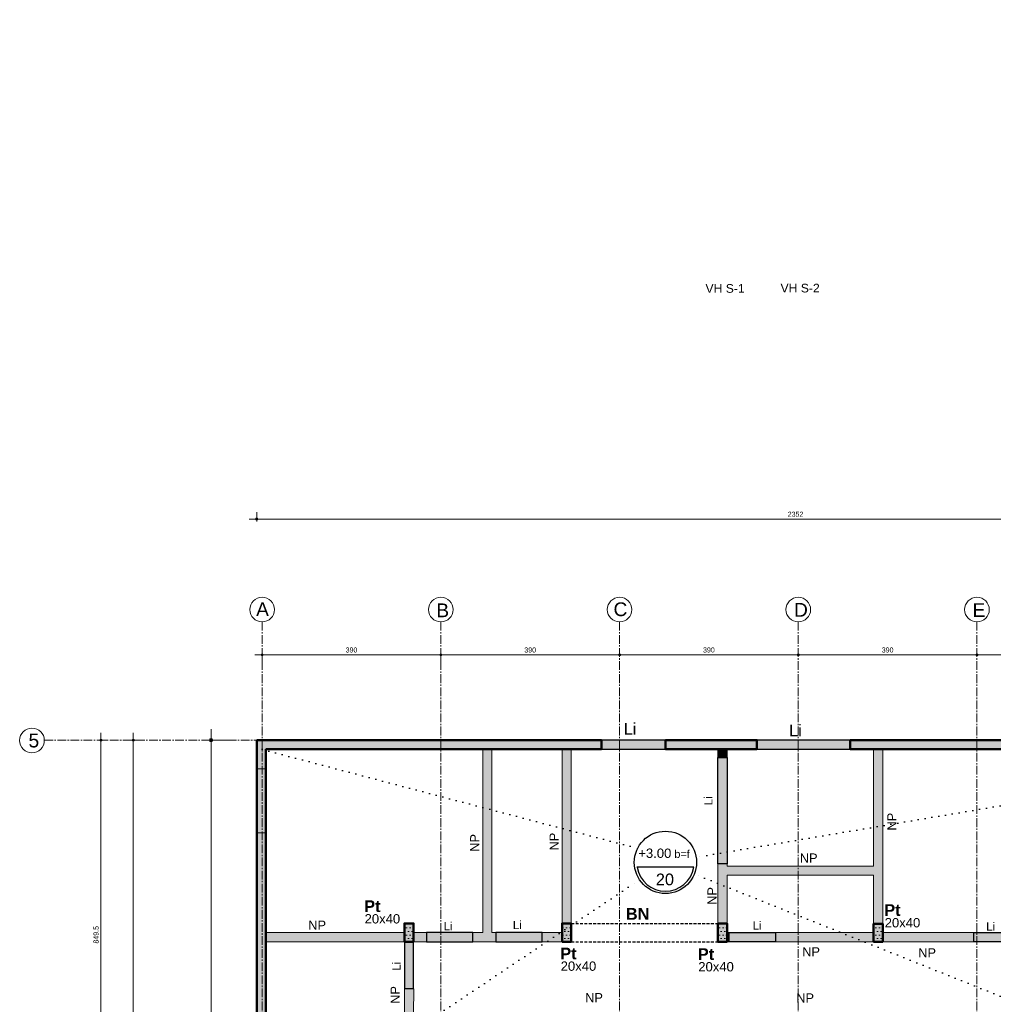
# Model space of a CAD drawing. Header units: millimetres. Extents: x -6159 to 201309, y -25780 to 10326.
# Tile 42 of 128: x 31033 to 33157, y -8041 to -5892. Entities that reach past the tile are written whole.
import ezdxf

# ---------------------------------------------------------------- set-up
doc = ezdxf.new("R2010")
doc.units = ezdxf.units.MM
doc.header["$PDMODE"] = 34
doc.header["$PDSIZE"] = 5
for name, pattern in [('Axes', [28.575, 19.05, -3.175, 3.175, -3.175]), ('Caché', [9.525, 6.35, -3.175]), ('Pointillés', [3, 0, -3])]:
    doc.linetypes.add(name, pattern=pattern)
doc.layers.get('DEFPOINTS').update_dxf_attribs({"color": 251})
for name, color, linetype, lineweight in [('A-Kube-Axes', 6, 'Axes', 18), ('A-Kube-Cotations', 7, 'Continuous', 9), ('A-Kube-Divers', 2, 'Continuous', 20), ('A-Kube-Textes', 3, 'Continuous', 30), ('K_5_A13 - Non Porteur (NP)', 11, 'Continuous', 15), ('S-Kube-Hachure-Impact', 4, 'Caché', 20), ('S-Kube-Structure cachée', 4, 'Caché', 30), ('S-Kube-Structure vue', 3, 'Continuous', 25), ('S-Kube-Stucture coupée', 1, 'Continuous', 50)]:
    doc.layers.add(name, color=color, linetype=linetype, lineweight=lineweight)
doc.layers.add('K_2_C - Trait de construction', color=52, linetype='Continuous', lineweight=9, plot=False, transparency=0.5)
for name, color, linetype, transparency in [('S-Kube - Pochage coupé NP', 252, 'Continuous', 0.15), ('S-Kube-Pochage coupé', 252, 'Continuous', 0.5), ('S-Kube-Pochage vu', 254, 'Continuous', 0.5)]:
    doc.layers.add(name, color=color, linetype=linetype, transparency=transparency)
doc.styles.add('Arial', font='arial.ttf')
doc.dimstyles.new('50e', dxfattribs={"dimscale": 5, "dimtxt": 2.2, "dimasz": 0.15, "dimexe": 3, "dimexo": 3, "dimgap": 1, "dimtad": 1, "dimrnd": 0.5, "dimzin": 12, "dimdsep": 46, "dimtxsty": 'Arial', "dimblk1": 'ROND30', "dimblk2": 'ROND30', "dimsah": 1, "dimcen": 1.5, "dimclrd": 256, "dimclre": 256, "dimclrt": 256, "dimadec": 3, "dimazin": 3, "dimtfac": 1, "dimtmove": 0, "dimatfit": 0, "dimldrblk": 'ROND30', "dimfxl": 1, "dimtolj": 1, "dimtzin": 4, "dimlwd": -1, "dimlwe": -1, "dimarcsym": 0})
doc.dimstyles.new('75e', dxfattribs={"dimscale": 7.5, "dimtxt": 2.2, "dimasz": 0.15, "dimexe": 2, "dimexo": 3, "dimgap": 0.5, "dimtad": 1, "dimdec": 1, "dimrnd": 0.5, "dimzin": 12, "dimdsep": 46, "dimtxsty": 'Arial', "dimblk1": 'ROND30', "dimblk2": 'ROND30', "dimsah": 1, "dimcen": 1.5, "dimclrd": 256, "dimclre": 256, "dimclrt": 256, "dimadec": 3, "dimazin": 3, "dimtfac": 1, "dimtdec": 1, "dimtmove": 0, "dimatfit": 0, "dimldrblk": 'ROND30', "dimfxl": 5, "dimfxlon": 1, "dimtolj": 1, "dimtzin": 4, "dimlwd": -1, "dimlwe": -1, "dimarcsym": 0})

# ---------------------------------------------------------------- blocks, each defined once
blk = doc.blocks.new('240014 - AXES RDC-R+1')
at = {"layer": 'A-Kube-Axes'}
for points in [[(43534.6, -7008.2), (43534.6, -11224.3)], [(43924.6, -7008.2), (43924.6, -11422.8)], [(44314.6, -7008.2), (44314.6, -11621.3)], [(44704.6, -7008.2), (44704.6, -11819.8)], [(45094.6, -7008.2), (45094.6, -12018.2)], [(43059.2, -7266.3), (48116, -7266.3)]]:
    blk.add_lwpolyline(points, dxfattribs=at)
at = {"layer": 'A-Kube-Axes', "linetype": 'Continuous'}
for centre in [(43534.6, -6981.3), (43924.6, -6981.3), (44314.6, -6981.3), (44704.6, -6981.3), (45094.6, -6981.3), (43032.3, -7266.9)]:
    blk.add_circle(centre, 26.9, dxfattribs=at)
at = {"layer": 'A-Kube-Axes', "char_height": 30, "attachment_point": 1, "style": 'Arial'}
for s, insert in [('A', (43521.4, -6965.6)), ('B', (43914.6, -6967.9)), ('C', (44301.4, -6965.6)), ('D', (44695.3, -6966.9)), ('E', (45084.9, -6967.4)), ('5', (43024.7, -7252.1))]:
    blk.add_mtext_dynamic_manual_height_columns(s, width=151.915, gutter_width=75, heights=[0], dxfattribs=dict(at, insert=insert))
blk = doc.blocks.new('ROND30')
blk.add_line((0, 0), (21.6, 0))
for radius in [3.28, 2.67, 2.07, 1.62, 1.02, 0.412]:
    blk.add_circle((0, 0), radius)
blk = doc.blocks.new('*D164')
at = {"layer": 'A-Kube-Cotations', "transparency": 16777216}
for p, q in [((31487.9, -7464.6), (31435.4, -7464.6)), ((31450.4, -7465.7), (31450.4, -10522)), ((31487.9, -10523.1), (31435.4, -10523.1))]:
    blk.add_line(p, q, dxfattribs=at)
at = {"layer": 'DEFPOINTS', "color": 0, "transparency": 16777216}
for p in [(31549.9, -7464.6), (31450.4, -10523.1), (31549.9, -10523.1)]:
    blk.add_point(p, dxfattribs=at)
at = {"layer": 'A-Kube-Cotations', "transparency": 16777216, "xscale": 1.125, "yscale": 1.125, "zscale": 1.125}
for p, rotation in [((31450.4, -7464.6), 90), ((31450.4, -10523.1), 270)]:
    blk.add_blockref('ROND30', p, dxfattribs=dict(at, rotation=rotation))
at = {"layer": 'A-Kube-Cotations', "transparency": 16777216, "insert": (31438.2, -8993.8), "char_height": 16.5, "attachment_point": 5, "rotation": 90, "style": 'Arial'}
blk.add_mtext('\\A1;3058.5', dxfattribs=at)
blk = doc.blocks.new('*D167')
at = {"layer": 'A-Kube-Cotations', "transparency": 16777216}
for p, q in [((31549.9, -6987.2), (31549.9, -6967.2)), ((31550.7, -6982.2), (33901.2, -6982.2)), ((33901.9, -6987.2), (33901.9, -6967.2))]:
    blk.add_line(p, q, dxfattribs=at)
at = {"layer": 'DEFPOINTS', "color": 0, "transparency": 16777216}
for p in [(33901.9, -6982.2), (31549.9, -7464.6), (33901.9, -7464.5)]:
    blk.add_point(p, dxfattribs=at)
at = {"layer": 'A-Kube-Cotations', "transparency": 16777216, "xscale": 0.75, "yscale": 0.75, "zscale": 0.75, "rotation": 180}
blk.add_blockref('ROND30', (31549.9, -6982.2), dxfattribs=at)
at = {"layer": 'A-Kube-Cotations', "transparency": 16777216, "xscale": 0.75, "yscale": 0.75, "zscale": 0.75}
blk.add_blockref('ROND30', (33901.9, -6982.2), dxfattribs=at)
at = {"layer": 'A-Kube-Cotations', "transparency": 16777216, "insert": (32725.9, -6971.6), "char_height": 11, "attachment_point": 5, "style": 'Arial'}
blk.add_mtext('\\A1;2352', dxfattribs=at)
blk = doc.blocks.new('*D168')
at = {"layer": 'A-Kube-Cotations', "transparency": 16777216}
for p, q in [((31561.8, -7278.5), (31561.8, -7293.5)), ((31562.5, -7278.5), (31951, -7278.5)), ((31951.8, -7278.5), (31951.8, -7293.5))]:
    blk.add_line(p, q, dxfattribs=at)
at = {"layer": 'DEFPOINTS', "color": 0, "transparency": 16777216}
for p in [(31561.8, -7263.5), (31951.8, -7263.5), (31951.8, -7278.5)]:
    blk.add_point(p, dxfattribs=at)
at = {"layer": 'A-Kube-Cotations', "transparency": 16777216, "xscale": 0.75, "yscale": 0.75, "zscale": 0.75, "rotation": 180}
blk.add_blockref('ROND30', (31561.8, -7278.5), dxfattribs=at)
at = {"layer": 'A-Kube-Cotations', "transparency": 16777216, "xscale": 0.75, "yscale": 0.75, "zscale": 0.75}
blk.add_blockref('ROND30', (31951.8, -7278.5), dxfattribs=at)
at = {"layer": 'A-Kube-Cotations', "transparency": 16777216, "insert": (31756.8, -7267.9), "char_height": 11, "attachment_point": 5, "style": 'Arial'}
blk.add_mtext('\\A1;390', dxfattribs=at)
blk = doc.blocks.new('*D169')
at = {"layer": 'A-Kube-Cotations', "transparency": 16777216}
for p, q in [((31951.8, -7278.5), (31951.8, -7293.5)), ((31952.5, -7278.5), (32341, -7278.5))]:
    blk.add_line(p, q, dxfattribs=at)
at = {"layer": 'DEFPOINTS', "color": 0, "transparency": 16777216}
for p in [(31951.8, -7263.5), (32341.8, -7278.5), (32341.8, -7278.5)]:
    blk.add_point(p, dxfattribs=at)
at = {"layer": 'A-Kube-Cotations', "transparency": 16777216, "xscale": 0.75, "yscale": 0.75, "zscale": 0.75, "rotation": 180}
blk.add_blockref('ROND30', (31951.8, -7278.5), dxfattribs=at)
at = {"layer": 'A-Kube-Cotations', "transparency": 16777216, "xscale": 0.75, "yscale": 0.75, "zscale": 0.75}
blk.add_blockref('ROND30', (32341.8, -7278.5), dxfattribs=at)
at = {"layer": 'A-Kube-Cotations', "transparency": 16777216, "insert": (32146.8, -7267.9), "char_height": 11, "attachment_point": 5, "style": 'Arial'}
blk.add_mtext('\\A1;390', dxfattribs=at)
blk = doc.blocks.new('*D170')
at = {"layer": 'A-Kube-Cotations', "transparency": 16777216}
blk.add_line((32342.5, -7278.5), (32731, -7278.5), dxfattribs=at)
at = {"layer": 'DEFPOINTS', "color": 0, "transparency": 16777216}
for p in [(32341.8, -7278.5), (32731.8, -7278.5), (32731.8, -7278.5)]:
    blk.add_point(p, dxfattribs=at)
at = {"layer": 'A-Kube-Cotations', "transparency": 16777216, "xscale": 0.75, "yscale": 0.75, "zscale": 0.75, "rotation": 180}
blk.add_blockref('ROND30', (32341.8, -7278.5), dxfattribs=at)
at = {"layer": 'A-Kube-Cotations', "transparency": 16777216, "xscale": 0.75, "yscale": 0.75, "zscale": 0.75}
blk.add_blockref('ROND30', (32731.8, -7278.5), dxfattribs=at)
at = {"layer": 'A-Kube-Cotations', "transparency": 16777216, "insert": (32536.8, -7267.9), "char_height": 11, "attachment_point": 5, "style": 'Arial'}
blk.add_mtext('\\A1;390', dxfattribs=at)
blk = doc.blocks.new('*D171')
at = {"layer": 'A-Kube-Cotations', "transparency": 16777216}
blk.add_line((32732.5, -7278.5), (33121, -7278.5), dxfattribs=at)
at = {"layer": 'DEFPOINTS', "color": 0, "transparency": 16777216}
for p in [(32731.8, -7278.5), (33121.8, -7278.5), (33121.8, -7278.5)]:
    blk.add_point(p, dxfattribs=at)
at = {"layer": 'A-Kube-Cotations', "transparency": 16777216, "xscale": 0.75, "yscale": 0.75, "zscale": 0.75, "rotation": 180}
blk.add_blockref('ROND30', (32731.8, -7278.5), dxfattribs=at)
at = {"layer": 'A-Kube-Cotations', "transparency": 16777216, "xscale": 0.75, "yscale": 0.75, "zscale": 0.75}
blk.add_blockref('ROND30', (33121.8, -7278.5), dxfattribs=at)
at = {"layer": 'A-Kube-Cotations', "transparency": 16777216, "insert": (32926.8, -7267.9), "char_height": 11, "attachment_point": 5, "style": 'Arial'}
blk.add_mtext('\\A1;390', dxfattribs=at)
blk = doc.blocks.new('*D172')
at = {"layer": 'A-Kube-Cotations', "transparency": 16777216}
blk.add_line((33122.5, -7278.5), (33511, -7278.5), dxfattribs=at)
at = {"layer": 'DEFPOINTS', "color": 0, "transparency": 16777216}
for p in [(33121.8, -7278.5), (33511.8, -7278.5), (33511.8, -7278.5)]:
    blk.add_point(p, dxfattribs=at)
at = {"layer": 'A-Kube-Cotations', "transparency": 16777216, "xscale": 0.75, "yscale": 0.75, "zscale": 0.75, "rotation": 180}
blk.add_blockref('ROND30', (33121.8, -7278.5), dxfattribs=at)
at = {"layer": 'A-Kube-Cotations', "transparency": 16777216, "xscale": 0.75, "yscale": 0.75, "zscale": 0.75}
blk.add_blockref('ROND30', (33511.8, -7278.5), dxfattribs=at)
at = {"layer": 'A-Kube-Cotations', "transparency": 16777216, "insert": (33316.8, -7267.9), "char_height": 11, "attachment_point": 5, "style": 'Arial'}
blk.add_mtext('\\A1;390', dxfattribs=at)
blk = doc.blocks.new('*D210')
at = {"layer": 'A-Kube-Cotations', "transparency": 16777216}
for p, q in [((31209.9, -7465.4), (31209.9, -8313.4)), ((31214.3, -7464.7), (31224.9, -7464.7)), ((31214.3, -8314.2), (31224.9, -8314.2))]:
    blk.add_line(p, q, dxfattribs=at)
at = {"layer": 'DEFPOINTS', "color": 0, "transparency": 16777216}
for p in [(31199.3, -7464.7), (31199.3, -8314.2), (31209.9, -8314.2)]:
    blk.add_point(p, dxfattribs=at)
at = {"layer": 'A-Kube-Cotations', "transparency": 16777216, "xscale": 0.75, "yscale": 0.75, "zscale": 0.75}
for p, rotation in [((31209.9, -7464.7), 90), ((31209.9, -8314.2), 270)]:
    blk.add_blockref('ROND30', p, dxfattribs=dict(at, rotation=rotation))
at = {"layer": 'A-Kube-Cotations', "transparency": 16777216, "insert": (31199.3, -7889.4), "char_height": 11, "attachment_point": 5, "rotation": 90, "style": 'Arial'}
blk.add_mtext('\\A1;849.5', dxfattribs=at)
blk = doc.blocks.new('*D215')
at = {"layer": 'A-Kube-Cotations', "transparency": 16777216}
for p, q in [((31285.5, -7464.6), (31265.5, -7464.6)), ((31280.5, -9413.8), (31280.5, -7465.4)), ((31285.5, -9414.6), (31265.5, -9414.6))]:
    blk.add_line(p, q, dxfattribs=at)
at = {"layer": 'DEFPOINTS', "color": 0, "transparency": 16777216}
for p in [(31280.5, -7464.6), (31549.9, -7464.6), (31549.9, -9414.6)]:
    blk.add_point(p, dxfattribs=at)
at = {"layer": 'A-Kube-Cotations', "transparency": 16777216, "xscale": 0.75, "yscale": 0.75, "zscale": 0.75}
for p, rotation in [((31280.5, -7464.6), 90), ((31280.5, -9414.6), 270)]:
    blk.add_blockref('ROND30', p, dxfattribs=dict(at, rotation=rotation))
at = {"layer": 'A-Kube-Cotations', "transparency": 16777216, "insert": (31269.9, -8439.6), "char_height": 11, "attachment_point": 5, "rotation": 90, "style": 'Arial'}
blk.add_mtext('\\A1;1950', dxfattribs=at)
blk = doc.blocks.new('*U3')
at = {"layer": 'A-Kube-Textes'}
blk.add_line((36.5, -6.3), (-36.5, -6.3), dxfattribs=at)
blk.add_circle((0, 0), 40, dxfattribs=at)
blk.add_arc((0, 0), 37, 189.8569, 350.1431, dxfattribs=at)
blk = doc.blocks.new('A$C5e4fa40d')
h = blk.add_hatch()
h.set_pattern_fill('DOTS', color=256, scale=5)
h.paths.add_polyline_path([(2372, 1527.1), (2392, 1527.1), (2392, 1552.1), (2423.2, 1552.1), (2423.2, 1572.1), (2352, 1572.1), (2352, 0.1), (0, 0), (0, -62.3), (20, -62.3), (20, -20), (2352, -19.9), (2352, -789.9), (4345, -789.9), (4345, -759.9), (2372, -759.9), (2372, 533.8), (3321.1, 533.8), (3321.1, 714.8), (4347.1, 714.8), (4347.1, 568.8), (3473.1, 568.8), (3473.1, 533.8), (4367.1, 533.8), (4367.1, 734.8), (3301.1, 734.8), (3301.1, 568.7), (2821.9, 568.9), (2821.9, 1572.3), (2563.2, 1572.1), (2563.2, 1552.1), (2801.9, 1552.1), (2801.9, 568.8), (2372, 568.8), (2372, 1527.1)])
h = blk.add_hatch()
h.set_pattern_fill('DOTS', color=256, scale=5)
h.paths.add_polyline_path([(1551.9, -869.4), (1551.9, -849.4)], flags=17)
h.paths.add_polyline_path([(2352, -1590), (2372, -1590), (2372, -949.9), (4345, -949.9), (4345, -929.9), (2352, -929.9), (2352, -1101), (1492.9, -1101), (1492.9, -849.6), (1158.9, -849.5), (1158.9, -869.5), (1471.6, -869.5), (1471.6, -1930), (798.4, -1930), (798.4, -869.5), (1018.9, -869.5), (1018.9, -849.6), (778.4, -849.6), (778.4, -1930), (20, -1930), (20, -202.3), (0, -202.3), (0, -1950), (1491.6, -1950), (1491.6, -1121), (2352, -1121), (2352, -1590)])
h = blk.add_hatch()
h.set_pattern_fill('DOTS', color=256, scale=5)
h.paths.add_polyline_path([(322.5, -440.8), (342.5, -440.8), (342.5, -400.8), (322.5, -400.8)], flags=17)
h = blk.add_hatch()
h.set_pattern_fill('DOTS', color=256, scale=5)
h.paths.add_polyline_path([(666.6, -440.8), (686.6, -440.8), (686.6, -400.8), (666.6, -400.8)], flags=17)
h = blk.add_hatch()
h.set_pattern_fill('DOTS', color=256, scale=5)
h.paths.add_polyline_path([(1006.4, -440.8), (1026.4, -440.8), (1026.4, -400.8), (1006.4, -400.8)], flags=17)
h = blk.add_hatch()
h.set_pattern_fill('DOTS', color=256, scale=5)
h.paths.add_polyline_path([(1346.1, -440.8), (1366.1, -440.8), (1366.1, -400.8), (1346.1, -400.8)], flags=17)
at = {"ltscale": 3}
for points in [[(2352, 0.1), (0, 0), (0, -62.3), (20, -62.3), (20, -20), (2352, -19.9)], [(2352, -1101), (1492.9, -1101), (1492.9, -849.6), (1158.9, -849.5), (1158.9, -869.5), (1471.6, -869.5), (1471.6, -1930), (798.4, -1930), (798.4, -869.5), (1018.9, -869.5), (1018.9, -849.6), (778.4, -849.6), (778.4, -1930), (20, -1930), (20, -202.3), (0, -202.3), (0, -1950), (1491.6, -1950), (1491.6, -1121), (2352, -1121)]]:
    blk.add_lwpolyline(points, dxfattribs=at)
for points in [[(322.5, -440.8), (342.5, -440.8), (342.5, -400.8), (322.5, -400.8)], [(666.6, -440.8), (686.6, -440.8), (686.6, -400.8), (666.6, -400.8)], [(1006.4, -440.8), (1026.4, -440.8), (1026.4, -400.8), (1006.4, -400.8)], [(1346.1, -440.8), (1366.1, -440.8), (1366.1, -400.8), (1346.1, -400.8)]]:
    blk.add_lwpolyline(points, close=True, dxfattribs=at)

msp = doc.modelspace()

# ---------------------------------------------------------------- hatches: boundary and pattern name
at = {"layer": 'S-Kube - Pochage coupé NP'}
h = msp.add_hatch(color=256, dxfattribs=at)
h.dxf.hatch_style = 1
h.paths.add_polyline_path([(32063.299, -7484.584), (32043.299, -7484.585), (32043.299, -7884.6), (32021.478, -7884.6), (32021.478, -7904.6), (32071.657, -7904.6), (32071.657, -7884.6), (32063.299, -7884.6)])
h = msp.add_hatch(color=256, dxfattribs=at)
h.dxf.hatch_style = 1
h.paths.add_polyline_path([(32236.535, -7484.579), (32216.535, -7484.579), (32216.535, -7864.6), (32236.535, -7864.6)])
h = msp.add_hatch(color=256, dxfattribs=at)
h.dxf.hatch_style = 1
h.paths.add_polyline_path([(32576.29, -7484.56), (32556.29, -7484.561), (32556.29, -7502.6), (32576.29, -7502.6)])
h = msp.add_hatch(color=256, dxfattribs=at)
h.dxf.hatch_style = 1
h.paths.add_polyline_path([(32916.069, -7484.567), (32896.069, -7484.565), (32896.069, -7739.438), (32576.293, -7739.438), (32576.293, -7734.513), (32556.293, -7734.513), (32556.293, -7864.6), (32576.293, -7864.6), (32576.293, -7759.438), (32896.069, -7759.438), (32896.069, -7865.382), (32916.069, -7865.382), (32916.069, -7759.438)])
h = msp.add_hatch(color=256, dxfattribs=at)
h.dxf.hatch_style = 1
h.paths.add_polyline_path([(31872.427, -7884.6), (31569.927, -7884.6), (31569.927, -7904.6), (31872.427, -7904.6)])
h = msp.add_hatch(color=256, dxfattribs=at)
h.dxf.hatch_style = 1
h.paths.add_polyline_path([(31920.478, -7884.6), (31892.427, -7884.6), (31892.427, -7904.6), (31920.478, -7904.6)])
h = msp.add_hatch(color=256, dxfattribs=at)
h.dxf.hatch_style = 1
h.paths.add_polyline_path([(32216.535, -7884.6), (32172.657, -7884.6), (32172.657, -7904.6), (32216.535, -7904.6)])
h = msp.add_hatch(color=256, dxfattribs=at)
h.dxf.hatch_style = 1
h.paths.add_polyline_path([(32581.293, -7884.6), (32576.293, -7884.6), (32576.293, -7904.6), (32581.293, -7904.6)])
h = msp.add_hatch(color=256, dxfattribs=at)
h.dxf.hatch_style = 1
h.paths.add_polyline_path([(32896.069, -7884.6), (32682.293, -7884.6), (32682.293, -7904.6), (32896.069, -7904.6)])
h = msp.add_hatch(color=256, dxfattribs=at)
h.dxf.hatch_style = 1
h.paths.add_polyline_path([(33115.277, -7884.6), (32916.069, -7884.6), (32916.069, -7904.6), (33115.277, -7904.6)])
h = msp.add_hatch(color=256, dxfattribs=at)
h.dxf.hatch_style = 1
h.paths.add_polyline_path([(31892.531, -8007.461), (31872.531, -8007.461), (31872.427, -8062.116), (31892.427, -8062.116)])
at = {"layer": 'S-Kube-Pochage coupé'}
h = msp.add_hatch(color=256, dxfattribs=at)
h.dxf.hatch_style = 1
h.paths.add_polyline_path([(31569.927, -7484.6), (32302.268, -7484.577), (32302.268, -7484.568), (32302.268, -7464.577), (31549.927, -7464.6), (31549.927, -8663.533), (31569.927, -8663.533)])
h = msp.add_hatch(color=256, dxfattribs=at)
h.dxf.hatch_style = 1
h.paths.add_polyline_path([(32641.508, -7464.568), (32442.268, -7464.572), (32442.268, -7484.572), (32641.508, -7484.568)])
h = msp.add_hatch(color=256, dxfattribs=at)
h.dxf.hatch_style = 1
h.paths.add_polyline_path([(33341.112, -7464.542), (32845.14, -7464.561), (32845.14, -7484.561), (33341.112, -7484.542)])
h = msp.add_hatch(color=256, dxfattribs=at)
h.dxf.hatch_style = 1
h.paths.add_polyline_path([(31892.427, -7864.6), (31872.427, -7864.6), (31872.427, -7904.6), (31892.427, -7904.6)])
h = msp.add_hatch(color=256, dxfattribs=at)
h.dxf.hatch_style = 1
h.paths.add_polyline_path([(32236.535, -7864.6), (32216.535, -7864.6), (32216.535, -7904.6), (32236.535, -7904.6)])
h = msp.add_hatch(color=256, dxfattribs=at)
h.dxf.hatch_style = 1
h.paths.add_polyline_path([(32576.293, -7864.6), (32556.293, -7864.6), (32556.293, -7904.6), (32576.293, -7904.6)])
h = msp.add_hatch(color=256, dxfattribs=at)
h.dxf.hatch_style = 1
h.paths.add_polyline_path([(32916.069, -7865.382), (32896.069, -7865.382), (32896.069, -7905.382), (32916.069, -7905.382)])
at = {"layer": 'S-Kube-Pochage vu'}
h = msp.add_hatch(color=256, dxfattribs=at)
h.dxf.hatch_style = 1
h.paths.add_polyline_path([(32442.268, -7464.572), (32302.268, -7464.572), (32302.268, -7484.568), (32442.268, -7484.568)])
h = msp.add_hatch(color=256, dxfattribs=at)
h.dxf.hatch_style = 1
h.paths.add_polyline_path([(32845.14, -7464.561), (32641.508, -7464.56), (32641.508, -7484.566), (32845.14, -7484.568)])
h = msp.add_hatch(color=256, dxfattribs=at)
h.dxf.hatch_style = 1
h.paths.add_polyline_path([(32576.293, -7502.6), (32556.29, -7502.6), (32556.29, -7734.513), (32576.293, -7734.513)])
h = msp.add_hatch(color=256, dxfattribs=at)
h.dxf.hatch_style = 1
h.paths.add_polyline_path([(32021.478, -7884.6), (31920.478, -7884.6), (31920.478, -7904.6), (32021.478, -7904.6)])
h = msp.add_hatch(color=256, dxfattribs=at)
h.dxf.hatch_style = 1
h.paths.add_polyline_path([(32172.657, -7884.6), (32071.657, -7884.6), (32071.657, -7904.6), (32172.657, -7904.6)])
h = msp.add_hatch(color=256, dxfattribs=at)
h.dxf.hatch_style = 1
h.paths.add_polyline_path([(32682.293, -7884.6), (32581.293, -7884.6), (32581.293, -7904.6), (32682.293, -7904.6)])
h = msp.add_hatch(color=256, dxfattribs=at)
h.dxf.hatch_style = 1
h.paths.add_polyline_path([(33216.277, -7884.6), (33115.277, -7884.6), (33115.277, -7904.6), (33216.277, -7904.6)])
h = msp.add_hatch(color=256, dxfattribs=at)
h.dxf.hatch_style = 1
h.paths.add_polyline_path([(31892.427, -7904.6), (31872.427, -7904.6), (31872.531, -8007.461), (31892.531, -8007.461)])

# ---------------------------------------------------------------- linework, layer by layer
at = {"layer": 'A-Kube-Textes', "linetype": 'Pointillés', "ltscale": 5}
for p, q in [((31561.927, -7484.6), (32383.066, -7701.023)), ((33901.771, -7484.526), (32508.962, -7720.018)), ((33901.771, -8314.199), (32505.066, -7756.568)), ((31569.927, -8314.199), (32385.38, -7769.142))]:
    msp.add_line(p, q, dxfattribs=at)
at = {"layer": 'K_5_A13 - Non Porteur (NP)'}
for points in [[(32043.299, -7484.585), (32043.299, -7884.6)], [(32063.299, -7484.585), (32063.299, -7884.6)], [(32216.535, -7484.526), (32216.535, -7864.6)], [(32236.535, -7484.526), (32236.535, -7864.6)], [(32556.293, -7865.323), (32556.293, -7734.513), (32576.293, -7734.513), (32576.293, -7739.438), (32896.069, -7739.438), (32896.069, -7484.558)], [(32916.069, -7759.438), (32916.069, -7484.558)], [(32576.293, -7865.323), (32576.293, -7759.438), (32896.069, -7759.438)], [(32896.069, -7759.438), (32896.069, -7865.382)], [(32916.069, -7759.438), (32916.069, -7865.382)], [(31872.427, -7884.6), (31569.927, -7884.6)], [(31892.427, -7904.6), (31920.478, -7904.6), (31920.478, -7884.6), (31892.427, -7884.6)], [(32043.299, -7884.6), (32021.478, -7884.6), (32021.478, -7904.6), (32071.657, -7904.6), (32071.657, -7884.6), (32063.299, -7884.6)], [(32216.535, -7884.6), (32172.657, -7884.6), (32172.657, -7904.6)], [(32576.293, -7904.6), (32581.293, -7904.6), (32581.293, -7884.6), (32576.293, -7884.6)], [(32896.069, -7884.6), (32682.293, -7884.6), (32682.293, -7904.6), (32896.069, -7904.6)], [(32916.069, -7904.6), (33115.277, -7904.6), (33115.277, -7884.6), (32916.069, -7884.6)], [(31872.427, -7904.6), (31569.927, -7904.6)], [(32216.535, -7904.6), (32172.657, -7904.6)]]:
    msp.add_lwpolyline(points, dxfattribs=at)
for points in [[(32576.29, -7502.6), (32556.29, -7502.6), (32556.29, -7484.569), (32576.29, -7484.569)], [(31872.427, -8062.116), (31892.427, -8062.116), (31892.531, -8007.461), (31872.531, -8007.461)]]:
    msp.add_lwpolyline(points, close=True, dxfattribs=at)
at = {"layer": 'S-Kube-Structure cachée'}
for points in [[(32236.535, -7864.6), (32556.293, -7864.6)], [(32236.535, -7904.6), (32556.293, -7904.6)]]:
    msp.add_lwpolyline(points, dxfattribs=at)
at = {"layer": 'S-Kube-Structure vue'}
for points in [[(32302.268, -7484.568), (32442.268, -7484.568), (32442.268, -7464.572), (32302.268, -7464.572)], [(32845.14, -7464.555), (32641.508, -7464.568), (32641.508, -7484.568), (32845.14, -7484.561)], [(32556.29, -7502.6), (32576.293, -7502.6), (32576.293, -7734.513), (32556.29, -7734.513)], [(32021.478, -7884.6), (31920.478, -7884.6), (31920.478, -7904.6), (32021.478, -7904.6)], [(32172.657, -7884.6), (32071.657, -7884.6), (32071.657, -7904.6), (32172.657, -7904.6)], [(32581.293, -7884.6), (32682.293, -7884.6), (32682.293, -7904.6), (32581.293, -7904.6)], [(33115.277, -7884.6), (33216.277, -7884.6), (33216.277, -7904.6), (33115.277, -7904.6)]]:
    msp.add_lwpolyline(points, close=True, dxfattribs=at)
for points in [[(31872.427, -7904.6), (31872.427, -8007.461)], [(31892.427, -8007.461), (31892.427, -7904.6)], [(31892.531, -8007.461), (31872.427, -8007.461)]]:
    msp.add_lwpolyline(points, dxfattribs=at)
at = {"layer": 'S-Kube-Stucture coupée'}
for points in [[(31569.927, -7484.6), (32302.268, -7484.577), (32302.268, -7464.577), (31549.927, -7464.601)], [(31549.927, -8663.533), (31549.927, -7464.601)], [(31569.927, -8663.533), (31569.927, -7484.6)]]:
    msp.add_lwpolyline(points, dxfattribs=at)
for points in [[(32641.508, -7484.568), (32442.268, -7484.572), (32442.268, -7464.572), (32641.508, -7464.568)], [(33341.112, -7484.6), (33341.112, -7464.6), (32845.14, -7464.561), (32845.14, -7484.561)], [(31872.427, -7904.6), (31892.427, -7904.6), (31892.427, -7864.6), (31872.427, -7864.6)], [(32216.535, -7904.6), (32236.535, -7904.6), (32236.535, -7864.6), (32216.535, -7864.6)], [(32556.293, -7904.6), (32576.293, -7904.6), (32576.293, -7864.6), (32556.293, -7864.6)], [(32896.069, -7904.6), (32916.069, -7904.6), (32916.069, -7865.382), (32896.069, -7865.382)]]:
    msp.add_lwpolyline(points, close=True, dxfattribs=at)

# ---------------------------------------------------------------- block references
at = {"linetype": 'Continuous', "xscale": 1.7, "yscale": 1.7, "zscale": 1.7}
msp.add_blockref('*U3', (32441.914, -7731.354), dxfattribs=at)
at = {"layer": 'A-Kube-Divers'}
msp.add_blockref('240014 - AXES RDC-R+1', (-11972.797, -198.367), dxfattribs=at)
at = {"layer": 'S-Kube-Hachure-Impact'}
msp.add_blockref('A$C5e4fa40d', (31549.927, -7464.601), dxfattribs=at)

# ---------------------------------------------------------------- texts
at = {"layer": 'A-Kube-Textes', "style": 'Arial'}
for s, insert, char_height, attachment_point in [('Li', (32378.469, -7439.879), 25.5, 6), ('Li', (32739.337, -7443.583), 25.5, 6), ('{\\H0.8x;+3.00\\H0.83334x; b=f}', (32438.877, -7721.868), 25.5, 8), ('NP', (32735.147, -7721.878), 20, 4), ('20', (32440.774, -7781.631), 25.5, 8), ('{\\fArial|b1|i0|c0|p34;Pt}', (31820.05, -7827.043), 25.5, 6), ('20x40', (31785.376, -7854.672), 20.4, 4), ('{\\fArial|b1|i0|c0|p34;BN}', (32406.998, -7843.659), 25.5, 6), ('{\\fArial|b1|i0|c0|p34;Pt}', (32955.072, -7835.568), 25.5, 6), ('NP', (31662.478, -7868.455), 20, 4), ('Li', (31977.367, -7870.457), 18, 6), ('Li', (32128.56, -7867.984), 18, 6), ('Li', (32651.773, -7869.189), 18, 6), ('20x40', (32920.398, -7863.198), 20.4, 4), ('Li', (33161.537, -7871.409), 18, 6), ('{\\fArial|b1|i0|c0|p34;Pt}', (32247.972, -7930.305), 25.5, 6), ('{\\fArial|b1|i0|c0|p34;Pt}', (32548.221, -7931.667), 25.5, 6), ('NP', (32740.384, -7926.436), 20, 4), ('NP', (32993.599, -7928.643), 20, 4), ('20x40', (32213.299, -7957.934), 20.4, 4), ('20x40', (32513.548, -7959.296), 20.4, 4), ('NP', (32266.748, -8026.661), 20, 4), ('NP', (32727.413, -8027.262), 20, 4)]:
    msp.add_mtext(s, dxfattribs=dict(at, insert=insert, char_height=char_height, attachment_point=attachment_point))
at = {"layer": 'A-Kube-Textes', "rotation": 90, "style": 'Arial'}
for s, insert, char_height, attachment_point in [('Li', (32535.463, -7587.242), 18, 6), ('NP', (32936.031, -7661.904), 20, 4), ('NP', (32198.909, -7705.391), 20, 4), ('NP', (32025.772, -7708.176), 20, 4), ('NP', (32543.546, -7823.978), 20, 4), ('Li', (31854.818, -7948.346), 18, 6), ('NP', (31852.008, -8040.147), 20, 4)]:
    msp.add_mtext(s, dxfattribs=dict(at, insert=insert, char_height=char_height, attachment_point=attachment_point))
at = {"layer": 'K_2_C - Trait de construction', "char_height": 19, "attachment_point": 4, "line_spacing_factor": 0.588235, "style": 'Arial'}
for s, insert in [('VH S-1', (32529.316, -6478.908)), ('VH S-2', (32693.105, -6478.182))]:
    msp.add_mtext_dynamic_manual_height_columns(s, width=118.11191, gutter_width=75, heights=[0], dxfattribs=dict(at, insert=insert))

# ---------------------------------------------------------------- dimensions: what is measured, and where the dimension line sits
at = {"layer": 'A-Kube-Cotations'}
for base, p1, p2, override, picture, middle in [((33901.927, -6982.249), (31549.927, -7464.6), (33901.927, -7464.526), {"dimfxlon": 1}, '*D167', (32725.927, -6971.629)), ((32341.771, -7278.508), (31951.771, -7263.453), (32341.771, -7278.508), {"dimtmove": 1}, '*D169', (32146.771, -7267.888)), ((32731.771, -7278.508), (32341.771, -7278.508), (32731.771, -7278.508), {"dimtmove": 1}, '*D170', (32536.771, -7267.888)), ((33121.771, -7278.508), (32731.771, -7278.508), (33121.771, -7278.508), {"dimtmove": 1}, '*D171', (32926.771, -7267.888)), ((33511.771, -7278.508), (33121.771, -7278.508), (33511.771, -7278.508), {"dimtmove": 1}, '*D172', (33316.771, -7267.888))]:
    dim = msp.add_linear_dim(base=base, p1=p1, p2=p2, dimstyle='50e', override=override, dxfattribs=at)
    dim.commit()
    dim.dimension.update_dxf_attribs({"geometry": picture, "text_midpoint": middle})
dim = msp.add_linear_dim(base=(31951.771, -7278.508), p1=(31561.771, -7263.453), p2=(31951.771, -7263.453), dimstyle='50e', dxfattribs=at)
dim.commit()
dim.dimension.update_dxf_attribs({"geometry": '*D168', "text_midpoint": (31756.771, -7267.888)})
for base, p1, p2, dimstyle, picture, middle in [((31209.916, -8314.199), (31199.327, -7464.699), (31199.327, -8314.199), '50e', '*D210', (31199.3, -7889.449)), ((31450.409, -10523.095), (31549.927, -7464.6), (31549.927, -10523.095), '75e', '*D164', (31438.229, -8993.848))]:
    dim = msp.add_linear_dim(base=base, p1=p1, p2=p2, angle=90, dimstyle=dimstyle, dxfattribs=at)
    dim.commit()
    dim.dimension.update_dxf_attribs({"geometry": picture, "text_midpoint": middle})
dim = msp.add_linear_dim(base=(31280.516, -7464.6), p1=(31549.927, -9414.6), p2=(31549.927, -7464.6), angle=90, dimstyle='50e', override={"dimfxlon": 1}, dxfattribs=at)
dim.commit()
dim.dimension.update_dxf_attribs({"geometry": '*D215', "text_midpoint": (31269.9, -8439.6)})

doc.saveas('drawing.dxf')
